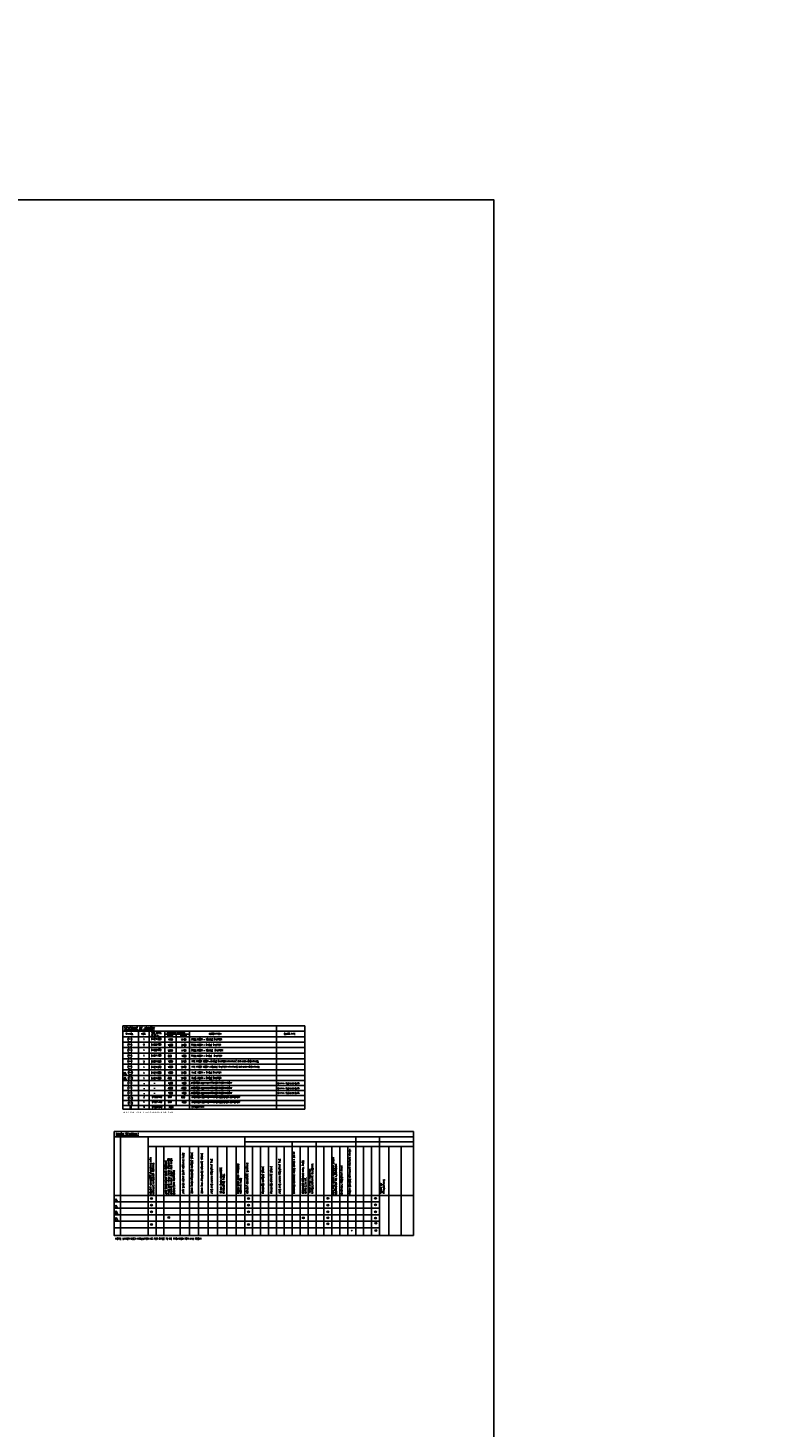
# Model space of a CAD drawing. Extents: x -11758 to 4934791, y -233543 to 1826789.
# Tile 99 of 107: x 567992 to 707148, y 32176 to 297896. Entities that reach past the tile are written whole.
import ezdxf
from ezdxf.enums import TextEntityAlignment as Align

# ---------------------------------------------------------------- set-up
doc = ezdxf.new("R2010")
doc.units = 0
doc.header["$LTSCALE"] = 800
doc.header["$MEASUREMENT"] = 0
doc.linetypes.add('CENTER', pattern=[2, 1.25, -0.25, 0.25, -0.25])
doc.layers.get('0').update_dxf_attribs({"linetype": 'CONTINUOUS'})
for name, color, linetype, lineweight in [('2CON', 1, 'CONTINUOUS', 13), ('A-WIN TAG', 3, 'CONTINUOUS', 13), ('CLAD-1', 3, 'CONTINUOUS', 15), ('DIM', 4, 'CONTINUOUS', 15), ('T', 3, 'CONTINUOUS', 15), ('TEXT', 3, 'CONTINUOUS', 15)]:
    doc.layers.add(name, color=color, linetype=linetype, lineweight=lineweight)
doc.layers.add('Rev', color=1, linetype='CONTINUOUS')
doc.layers.add('WALL', color=6, linetype='CONTINUOUS')
doc.styles.add('ROMANC', font='romanc')
doc.styles.add('ROMANS', font='ISO9.shx', dxfattribs={"width": 0.8})
doc.styles.add('S3', font='ROMANS1.SHX', dxfattribs={"width": 0.8})
doc.styles.get("Standard").update_dxf_attribs({"font": 'ISO9'})

msp = doc.modelspace()

# ---------------------------------------------------------------- hatches: boundary and pattern name
at = {"layer": 'CLAD-1'}
h = msp.add_hatch(color=256, dxfattribs=at)
h.dxf.hatch_style = 1
h.paths.add_polyline_path([(591616.6, 75735.2, 1), (591248.9, 75735.2, 1)])
h = msp.add_hatch(color=256, dxfattribs=at)
h.dxf.hatch_style = 1
h.paths.add_polyline_path([(591646.1, 74448.4, 1), (591278.4, 74448.4, 1)])
h = msp.add_hatch(color=256, dxfattribs=at)
h.dxf.hatch_style = 1
h.paths.add_polyline_path([(610047.5, 74448.4, 1), (609679.8, 74448.4, 1)])
h = msp.add_hatch(color=256, dxfattribs=at)
h.dxf.hatch_style = 1
h.paths.add_polyline_path([(610062.1, 75735.2, 1), (609694.4, 75735.2, 1)])
h = msp.add_hatch(color=256, dxfattribs=at)
h.dxf.hatch_style = 1
h.paths.add_polyline_path([(625121.8, 74448.4, 1), (624754.1, 74448.4, 1)])
h = msp.add_hatch(color=256, dxfattribs=at)
h.dxf.hatch_style = 1
h.paths.add_polyline_path([(625125.9, 75767.3, 1), (624758.2, 75767.3, 1)])
h = msp.add_hatch(color=256, dxfattribs=at)
h.dxf.hatch_style = 1
h.paths.add_polyline_path([(634154.4, 75767.3, 1), (633786.7, 75767.3, 1)])
h = msp.add_hatch(color=256, dxfattribs=at)
h.dxf.hatch_style = 1
h.paths.add_polyline_path([(634154.4, 74547.5, 1), (633786.7, 74547.5, 1)])
h = msp.add_hatch(color=256, dxfattribs=at)
h.dxf.hatch_style = 1
h.paths.add_polyline_path([(591646.1, 73228.5, 1), (591278.4, 73228.5, 1)])
h = msp.add_hatch(color=256, dxfattribs=at)
h.dxf.hatch_style = 1
h.paths.add_polyline_path([(594885.3, 72150.5, 1), (594517.6, 72150.5, 1)])
h = msp.add_hatch(color=256, dxfattribs=at)
h.dxf.hatch_style = 1
h.paths.add_polyline_path([(610047.5, 73228.5, 1), (609679.8, 73228.5, 1)])
h = msp.add_hatch(color=256, dxfattribs=at)
h.dxf.hatch_style = 1
h.paths.add_polyline_path([(620450.5, 72047.1, 1), (620082.8, 72047.1, 1)])
h = msp.add_hatch(color=256, dxfattribs=at)
h.dxf.hatch_style = 1
h.paths.add_polyline_path([(625082.5, 72047.1, 1), (624714.8, 72047.1, 1)])
h = msp.add_hatch(color=256, dxfattribs=at)
h.dxf.hatch_style = 1
h.paths.add_polyline_path([(625121.8, 73228.5, 1), (624754.1, 73228.5, 1)])
h = msp.add_hatch(color=256, dxfattribs=at)
h.dxf.hatch_style = 1
h.paths.add_polyline_path([(634150.3, 73228.5, 1), (633782.6, 73228.5, 1)])
h = msp.add_hatch(color=256, dxfattribs=at)
h.dxf.hatch_style = 1
h.paths.add_polyline_path([(634150.3, 72015.4, 1), (633782.6, 72015.4, 1)])
h = msp.add_hatch(color=256, dxfattribs=at)
h.dxf.hatch_style = 1
h.paths.add_polyline_path([(591646.1, 70802.2, 1), (591278.4, 70802.2, 1)])
h = msp.add_hatch(color=256, dxfattribs=at)
h.dxf.hatch_style = 1
h.paths.add_polyline_path([(610047.5, 70802.2, 1), (609679.8, 70802.2, 1)])
h = msp.add_hatch(color=256, dxfattribs=at)
h.dxf.hatch_style = 1
h.paths.add_polyline_path([(625118.6, 70949.1, 1), (624750.9, 70949.1, 1)])
h = msp.add_hatch(color=256, dxfattribs=at)
h.dxf.hatch_style = 1
h.paths.add_polyline_path([(629633.1, 69642, 1), (629265.4, 69642, 1)])
h = msp.add_hatch(color=256, dxfattribs=at)
h.dxf.hatch_style = 1
h.paths.add_polyline_path([(634189.4, 71035.2, 1), (633821.7, 71035.2, 1)])
h = msp.add_hatch(color=256, dxfattribs=at)
h.dxf.hatch_style = 1
h.paths.add_polyline_path([(634189.4, 69639.5, 1), (633821.7, 69639.5, 1)])

# ---------------------------------------------------------------- linework, layer by layer
for p, q in [((585997, 108488.5), (607720.4, 108488.5)), ((585997, 107488.7), (620535.2, 107488.7)), ((585997, 106438.9), (620535.2, 106438.9)), ((585997, 106438.9), (620535.2, 106438.9)), ((585997, 106438.9), (620535.2, 106438.9)), ((585997, 106438.9), (620535.2, 106438.9)), ((585997, 106438.9), (620535.2, 106438.9)), ((588997, 107488.7), (588997, 92659.7)), ((590997, 107488.7), (590997, 92659.7)), ((593997, 107488.7), (593997, 92659.7)), ((593997, 106948.5), (598629.7, 106948.5)), ((596097.6, 106948.5), (596097.6, 93396.1)), ((598629.7, 107488.7), (598629.7, 92659.7)), ((615140.8, 108488.5), (615140.8, 92659.7)), ((585997, 105418.7), (620535.2, 105418.7)), ((585997, 104368.9), (615140.8, 104368.9)), ((585997, 104368.9), (620535.2, 104368.9)), ((585997, 103319.1), (620535.2, 103319.1)), ((585997, 102269.3), (620535.2, 102269.3)), ((585997, 101219.5), (615140.8, 101219.5)), ((585997, 101219.5), (620535.2, 101219.5)), ((585997, 100169.7), (615140.8, 100169.7)), ((585997, 100169.7), (620535.2, 100169.7)), ((585997, 99078.4), (620535.2, 99078.4)), ((585997, 98127.7), (615140.8, 98127.7)), ((585997, 98127.7), (620535.2, 98127.7)), ((585997, 97177), (620535.2, 97177)), ((585997, 96226.3), (620535.2, 96226.3)), ((585997, 95282.9), (615140.8, 95282.9)), ((585997, 95282.9), (620535.2, 95282.9)), ((585997, 94339.5), (620535.2, 94339.5)), ((585997, 93396.1), (615140.8, 93396.1)), ((585997, 93396.1), (620535.2, 93396.1)), ((585997, 92659.7), (620535.2, 92659.7)), ((584332.7, 87450.8), (641160.1, 87450.8)), ((641160.1, 87450.8), (584332.7, 87450.8)), ((641160.1, 87450.8), (584332.7, 87450.8)), ((585536.6, 87450.8), (585536.6, 68737.6)), ((590834.5, 87450.8), (590834.5, 68737.6)), ((609335.3, 85578.2), (590834.5, 85578.2)), ((592339.8, 85578.2), (592339.8, 68737.6)), ((592339.8, 85578.2), (592339.8, 68737.6)), ((593801.9, 85554.9), (593801.9, 68737.6)), ((596902.5, 85578.2), (596902.5, 68737.6)), ((596902.5, 85578.2), (596902.5, 68737.6)), ((598628.3, 85578.2), (598628.3, 68737.6)), ((600334.3, 85578.2), (600334.3, 68737.6)), ((602219, 85578.2), (602219, 68737.6)), ((603939.5, 85578.2), (603939.5, 68737.6)), ((605729.8, 85578.2), (605729.8, 68737.6)), ((607520.1, 85578.2), (607520.1, 68737.6)), ((609131.3, 87450.8), (609131.3, 68737.6)), ((609131.3, 87450.8), (609131.3, 68737.6)), ((609131.3, 86508.3), (641160.1, 86508.3)), ((641160.1, 85578.2), (609131.3, 85578.2)), ((610636.5, 85578.2), (610636.5, 68737.6)), ((610636.5, 85578.2), (610636.5, 68737.6)), ((612141.4, 85578.2), (612141.4, 68737.6)), ((612141.4, 85578.2), (612141.4, 68737.6)), ((613646.2, 85578.2), (613646.2, 68737.6)), ((613646.2, 85578.2), (613646.2, 68737.6)), ((615151, 85578.2), (615151, 68737.6)), ((615151, 85578.2), (615151, 68737.6)), ((616655.9, 85578.2), (616655.9, 68737.6)), ((618160.7, 86508.3), (618160.7, 68737.6)), ((619665.6, 85578.2), (619665.6, 68737.6)), ((619665.6, 85578.2), (619665.6, 68737.6)), ((621170.4, 85578.2), (621170.4, 68737.6)), ((621170.4, 85578.2), (621170.4, 68737.6)), ((622675.2, 86508.3), (622675.2, 68737.6)), ((624179.8, 85578.2), (624179.8, 68737.6)), ((624179.8, 85578.2), (624179.8, 68737.6)), ((625684.7, 85578.2), (625684.7, 68737.6)), ((625684.7, 85578.2), (625684.7, 68737.6)), ((627189.5, 85578.2), (627189.5, 68737.6)), ((628694.3, 85578.2), (628694.3, 68737.6)), ((630199.2, 87450.8), (630199.2, 68737.6)), ((631703.5, 85578.2), (631703.5, 68737.6)), ((633208.3, 85578.2), (633208.3, 68737.6)), ((634713.2, 87450.8), (634713.2, 68737.6)), ((634713.2, 85578.2), (634713.2, 68737.6)), ((634713.2, 85578.2), (634713.2, 68737.6)), ((634713.2, 85578.2), (634713.2, 68737.6)), ((634713.2, 85578.2), (634713.2, 68737.6)), ((636509.7, 85578.2), (636509.7, 68737.6)), ((638853.1, 85578.2), (638853.1, 68737.6)), ((638853.1, 85578.2), (638853.1, 68737.6)), ((584332.7, 76324.1), (641160.1, 76324.1)), ((584332.7, 75104.3), (634713.2, 75104.3)), ((584332.7, 73884.4), (634713.2, 73884.4)), ((584332.7, 72664.5), (634713.2, 72664.5)), ((584332.7, 72664.5), (634713.2, 72664.5)), ((584332.7, 71451.4), (634713.2, 71451.4)), ((584332.7, 70184.9), (634713.2, 70184.9))]:
    msp.add_line(p, q)
msp.add_lwpolyline([(585997, 92659.7), (585997, 108488.5), (620535.2, 108488.5), (620535.2, 92659.7)])
msp.add_lwpolyline([(584332.7, 88450.6), (641160.1, 88450.6), (641160.1, 68737.6), (584332.7, 68737.6)], close=True)
at = {"layer": '2CON'}
for p, q in [((587772.9, 105945.1, 0.1), (586872.9, 105945.1, 0.1)), ((587772.9, 104895.3, 0.1), (586872.9, 104895.3, 0.1)), ((587772.9, 103860.2, 0.1), (586872.9, 103860.2, 0.1)), ((587772.9, 102810.4, 0.1), (586872.9, 102810.4, 0.1)), ((587772.9, 101768.7, 0.1), (586872.9, 101768.7, 0.1)), ((587772.9, 100720.6, 0.1), (586872.9, 100720.6, 0.1)), ((587873.5, 99633.5, 0.1), (586973.5, 99633.5, 0.1)), ((587873.5, 98586.1, 0.1), (586973.5, 98586.1, 0.1)), ((587772.9, 97635.9, 0.1), (586872.9, 97635.9, 0.1)), ((587772.9, 96685.2, 0.1), (586872.9, 96685.2, 0.1)), ((587772.9, 95734.5, 0.1), (586872.9, 95734.5, 0.1)), ((587873.5, 94787.8, 0.1), (586973.5, 94787.8, 0.1)), ((587873.5, 93844.4, 0.1), (586973.5, 93844.4, 0.1))]:
    msp.add_line(p, q, dxfattribs=at)
at = {"layer": 'A-WIN TAG', "elevation": 0.1}
for points in [[(587097.9, 106334.8), (586872.9, 105945.1), (587097.9, 105555.3), (587547.9, 105555.3), (587772.9, 105945.1), (587547.9, 106334.8)], [(587097.9, 105285), (586872.9, 104895.3), (587097.9, 104505.5), (587547.9, 104505.5), (587772.9, 104895.3), (587547.9, 105285)], [(587097.9, 104249.9), (586872.9, 103860.2), (587097.9, 103470.5), (587547.9, 103470.5), (587772.9, 103860.2), (587547.9, 104249.9)], [(587097.9, 103200.1), (586872.9, 102810.4), (587097.9, 102420.7), (587547.9, 102420.7), (587772.9, 102810.4), (587547.9, 103200.1)], [(587097.9, 102158.4), (586872.9, 101768.7), (587097.9, 101379), (587547.9, 101379), (587772.9, 101768.7), (587547.9, 102158.4)], [(587097.9, 101110.3), (586872.9, 100720.6), (587097.9, 100330.9), (587547.9, 100330.9), (587772.9, 100720.6), (587547.9, 101110.3)], [(587198.5, 100023.2), (586973.5, 99633.5), (587198.5, 99243.8), (587648.5, 99243.8), (587873.5, 99633.5), (587648.5, 100023.2)], [(587198.5, 98975.8), (586973.5, 98586.1), (587198.5, 98196.4), (587648.5, 98196.4), (587873.5, 98586.1), (587648.5, 98975.8)], [(587097.9, 98025.6), (586872.9, 97635.9), (587097.9, 97246.2), (587547.9, 97246.2), (587772.9, 97635.9), (587547.9, 98025.6)], [(587097.9, 97074.9), (586872.9, 96685.2), (587097.9, 96295.5), (587547.9, 96295.5), (587772.9, 96685.2), (587547.9, 97074.9)], [(587097.9, 96124.2), (586872.9, 95734.5), (587097.9, 95344.8), (587547.9, 95344.8), (587772.9, 95734.5), (587547.9, 96124.2)], [(587198.5, 95177.5), (586973.5, 94787.8), (587198.5, 94398.1), (587648.5, 94398.1), (587873.5, 94787.8), (587648.5, 95177.5)], [(587198.5, 94234.1), (586973.5, 93844.4), (587198.5, 93454.7), (587648.5, 93454.7), (587873.5, 93844.4), (587648.5, 94234.1)]]:
    msp.add_lwpolyline(points, close=True, dxfattribs=at)
at = {"layer": 'CLAD-1'}
for centre in [(591432.8, 75735.2), (591462.2, 74448.4), (609863.7, 74448.4), (609878.3, 75735.2), (624937.9, 74448.4), (624942.1, 75767.3), (633970.6, 75767.3), (633970.6, 74547.5), (591462.2, 73228.5), (594701.4, 72150.5), (609863.7, 73228.5), (620266.6, 72047.1), (624898.7, 72047.1), (624937.9, 73228.5), (633966.4, 73228.5), (633966.4, 72015.4), (591462.2, 70802.2), (609863.7, 70802.2), (624934.8, 70949.1), (634005.5, 71035.2), (634005.5, 69639.5)]:
    msp.add_circle(centre, 183.8, dxfattribs=at)
at = {"layer": 'Rev', "flags": 128}
for points in [[(586382.5, 99702.7), (586073.7, 99167.8), (586691.3, 99167.8)], [(586404, 98755.8), (586095.2, 98221), (586712.9, 98221)], [(584665.5, 75698.5), (584356.7, 75163.6), (584974.3, 75163.6)], [(584669.5, 74485.1), (584360.7, 73950.2), (584978.3, 73950.2)], [(584704.4, 73399.8), (584395.6, 72864.9), (585013.2, 72864.9)], [(584725.8, 72105.9), (584417, 71571.1), (585034.6, 71571.1)]]:
    msp.add_lwpolyline(points, close=True, dxfattribs=at)
at = {"layer": 'WALL'}
msp.add_lwpolyline([(430322.5, 265302.5), (656404, 265302.5), (656404, -150469.3), (430322.5, -150469.3)], close=True, dxfattribs=at)

# ---------------------------------------------------------------- texts
at = {"layer": 'A-WIN TAG'}
for s, height, p in [('SD', 250, (587303.2, 106145, 0.1)), ('SD', 250, (587303.2, 105095.2, 0.1)), ('SD', 250, (587303.2, 104060.2, 0.1)), ('3', 250, (587334.5, 104709.4, 0.1)), ('7', 250, (587334.5, 103674.4, 0.1)), ('1', 250, (587334.5, 105759.2, 0.1)), ('FPD', 200, (587307.1, 101928.6, 0.1)), ('FPD', 200, (587307.1, 100880.5, 0.1)), ('SD', 250, (587303.2, 103010.4, 0.1)), ('5', 250, (587334.5, 102624.6, 0.1)), ('1', 200, (587307.1, 101606.9, 0.1)), ('2', 200, (587307.1, 100558.8, 0.1)), ('PD', 200, (587407.7, 99793.5, 0.1)), ('PD', 200, (587407.7, 98746, 0.1)), ('2', 200, (587435.1, 98400.2, 0.1)), ('1', 200, (587435.1, 99447.6, 0.1)), ('FW', 250, (587303.2, 97835.8, 0.1)), ('FW', 250, (587303.2, 96885.2, 0.1)), ('FW', 250, (587303.2, 95934.5, 0.1)), ('4', 250, (587334.5, 96499.3, 0.1)), ('5', 250, (587334.5, 95548.7, 0.1)), ('3', 250, (587334.5, 97450, 0.1)), ('AV', 250, (587407.7, 94947.7, 0.1)), ('AV', 250, (587407.7, 94004.3, 0.1)), ('2', 250, (587435.1, 93658.5, 0.1)), ('1', 250, (587435.1, 94601.9, 0.1))]:
    msp.add_text(s, height=height, dxfattribs=at).set_placement(p, align=Align.MIDDLE)
at = {"layer": 'A-WIN TAG', "insert": (586030.6, 92240.1), "char_height": 250, "width": 12065.662, "attachment_point": 1}
msp.add_mtext('(*) AIR TIGHT DOOR TO BE PROVIDED FOR AHU ROOM ', dxfattribs=at)
at = {"layer": 'DIM', "insert": (142982.4, 286484.1), "char_height": 400, "attachment_point": 1, "style": 'ROMANS'}
msp.add_mtext_dynamic_manual_height_columns('\\pi301.29;PLATFORM SHADED      & STUB COLUMNS P1, P2, P3 & P4  \\P\\pi4065.1;TO BE PROVIDED BY PEM-CIVIL.', width=15993.047, gutter_width=2000, heights=[0], dxfattribs=at)
at = {"layer": 'T', "char_height": 400, "attachment_point": 1}
for s, insert, width, style in [('\\pi619.51;STAIRCASE \\P\\pi787.13;15.5M TO \\P\\pi1251.9;21.0M', (89241.7, 297888.5, 207.7), 3753.309, 'S3'), ('\\pi1400.4;ROOF OF AIR \\P\\pi629.01;WASHER ROOM AT \\P\\pi2657.6;15.5M', (121030.2, 277702.2), 6972.301, 'ROMANC')]:
    msp.add_mtext(s, dxfattribs=dict(at, insert=insert, width=width, style=style))
at = {"layer": 'T', "char_height": 400, "attachment_point": 1, "style": 'ROMANC'}
for s, width, insert in [('\\pi406.51;MCC ROOM', 4146.345, (537439.7, 96984.8)), ('\\pi65.491;COOLING TOWER ETC \\P\\pi579.78;AT ROOF OF CER', 6702.411, (547474.3, 97722.8))]:
    msp.add_mtext_dynamic_manual_height_columns(s, width=width, gutter_width=2000, heights=[0], dxfattribs=dict(at, insert=insert))
at = {"layer": 'TEXT', "linetype": 'CENTER', "style": 'ROMANC'}
for s, p in [('%%USCHEDULE OF JOINERY', (586258.3, 108226.1, 0)), ('%%UFINISH SCHEDULE', (584643.2, 88149.1, 0))]:
    msp.add_text(s, height=375, dxfattribs=at).set_placement(p, align=Align.TOP_LEFT)
at = {"layer": 'TEXT', "attachment_point": 1}
for s, insert, char_height, width, style in [('\\pi941.44;DUCT SUPPORTING \\P\\pi1927.2;STRUCTURE ', (43567.3, 268365.4), 450, 6871.448, 'ROMANS'), ('\\pi229.15;COLUMNS TO BE RAISED UPTO \\P\\pi1437.7;33.0M FOR PROVIDING \\P\\pi417.72;SUPPORTING STRUCTURE FOR  \\P\\pi512.01;CRITICAL PIPING AND POWER \\P\\pi2629.1;CYCLE PIPING', (85178.7, 236598.7), 450, 8892.585, 'ROMANS'), ('NOTE: UNDER DECK INSULATION AS PER SPEC TO BE PROVIDED FOR AHU ROOM', (584576.3, 68246.7), 300, 20335.548, 'ROMANC')]:
    msp.add_mtext(s, dxfattribs=dict(at, insert=insert, char_height=char_height, width=width, style=style))
at = {"layer": 'TEXT', "linetype": 'CENTER', "attachment_point": 1, "line_spacing_factor": 0.9, "style": 'ROMANC'}
for s, insert, char_height, width in [('{\\T0.9;SYMBOL}', (586529.2, 107134.9, 0), 300, 10616.837), ('{\\T0.9;NOS.}', (589504, 107134.9, 0), 300, 10616.837), ('{\\T0.9;SILL LEVEL\\PAT EL....}', (591377.9, 107379.4, 0), 300, 10616.837), ('{\\T0.9;WIDTH}', (594371.4, 106860.9, 0), 300, 10616.837), ('{\\T0.9;MASONRY OPENING}', (594371.4, 107361.4, 0), 300, 10268.702), ('{\\T0.9;HEIGHT}', (596872.6, 106860.9, 0), 300, 10616.837), ('{\\T0.9;DESCRIPTION}', (602331.8, 107134.9, 0), 300, 10616.837), ('{\\T0.9;GLASS TYPE}', (616577.7, 107134.9, 0), 300, 10616.837), ('{\\T0.9;2}', (589865.6, 105066.6, 0), 300, 10616.837), ('{\\T0.9;1}', (589865.6, 106116.4, 0), 300, 10616.837), ('{\\T0.9;1}', (589865.6, 104031.6, 0), 300, 10616.837), ('{\\T0.9;(+)21.200}', (591375.6, 106165.7, 0), 300, 10616.837), ('{\\T0.9;(+)22.500}', (591375.6, 105115.9, 0), 300, 10616.837), ('{\\T0.9;(+)22.500}', (591375.6, 104080.9, 0), 300, 10616.837), ('{\\T0.9;2000}', (594545.4, 103977.6, 0), 300, 1124.242), ('{\\T0.9;1800}', (594545.4, 106062.4, 0), 300, 10616.837), ('{\\T0.9;1200}', (594545.4, 105012.6, 0), 300, 10616.837), ('{\\T0.9;4700}', (597094.4, 103977.6, 0), 300, 10616.837), ('{\\T0.9;2100}', (597094.4, 106062.4, 0), 300, 10616.837), ('{\\T0.9;2100}', (597094.4, 105012.6, 0), 300, 10616.837), ('{\\T0.9;STEEL DOOR - DOUBLE SHUTTER}', (598978, 106083.6, 0), 285, 17337.792), ('{\\T0.9;STEEL DOOR - SINGLE SHUTTER}', (598978, 105033.8, 0), 285, 17337.792), ('{\\T0.9;STEEL DOOR - DOUBLE  SHUTTER}', (598978, 103998.7, 0), 285, 17337.792), ('{\\T0.9;2}', (589865.6, 101855.5, 0), 300, 501.082), ('{\\T0.9;1}', (589865.6, 102981.8, 0), 300, 10616.837), ('{\\T0.9;(+)21.300}', (591375.6, 103031.1, 0), 300, 10616.837), ('{\\T0.9;(+)21.000}', (591375.6, 101904.8, 0), 300, 10616.837), ('{\\T0.9;600}', (594545.4, 102927.8, 0), 300, 1151.603), ('{\\T0.9;1200}', (594545.4, 101904.8, 0), 300, 10616.837), ('{\\T0.9;2100}', (597094.4, 101904.8, 0), 300, 10616.837), ('{\\T0.9;1800}', (597094.4, 102927.8, 0), 300, 10616.837), ('{\\T0.9;STEEL DOOR - SINGLE  SHUTTER}', (598978, 102948.9, 0), 285, 17337.792), ('{\\T0.9;FIRE PROOF DOOR -SINGLE SHUTTER WITH PANIC BAR AND VISION PANEL}', (599025, 101922.3, 0), 285, 17337.792), ('{\\T0.9;1}', (589865.6, 100805.7, 0), 300, 501.082), ('{\\T0.9;1}', (589865.6, 99726.3, 0), 300, 501.082), ('{\\T0.9;1}', (589865.6, 98678.9, 0), 300, 501.082), ('{\\T0.9;(+)21.200}', (591375.6, 100855, 0), 300, 10616.837), ('{\\T0.9;(+)21.000}', (591375.6, 99775.6, 0), 300, 10616.837), ('{\\T0.9;(+)21.000}', (591375.6, 98728.2, 0), 300, 10616.837), ('{\\T0.9;800}', (594545.4, 98728.2, 0), 300, 10616.837), ('{\\T0.9;1500}', (594545.4, 100855, 0), 300, 10616.837), ('{\\T0.9;1000}', (594545.4, 99775.6, 0), 300, 10616.837), ('{\\T0.9;2100}', (597094.4, 100855, 0), 300, 10616.837), ('{\\T0.9;2100}', (597094.4, 99775.6, 0), 300, 10616.837), ('{\\T0.9;2100}', (597094.4, 98728.2, 0), 300, 10616.837), ('{\\T0.9;FIRE PROOF DOOR -DOUBLE SHUTTER WITH PANIC BAR AND VISION PANEL}', (599025, 100872.5, 0), 285, 17337.792), ('{\\T0.9;P.V.C. DOOR - SINGLE SHUTTER}', (599025, 99793.2, 0), 285, 17337.792), ('{\\T0.9;P.V.C. DOOR - SINGLE SHUTTER}', (599025, 98745.8, 0), 285, 17337.792), ('{\\T0.9;-}', (589865.6, 97734.3, 0), 300, 501.082), ('{\\T0.9;-}', (589865.6, 96783.6, 0), 300, 501.082), ('{\\T0.9;-}', (589865.6, 95832.9, 0), 300, 501.082), ('{\\T0.9;-}', (591821.7, 97783.6, 0), 300, 10616.837), ('{\\T0.9;-}', (591821.7, 96832.9, 0), 300, 10616.837), ('{\\T0.9;-}', (591821.7, 95882.2, 0), 300, 10616.837), ('{\\T0.9;3000}', (594545.4, 96832.9, 0), 300, 10616.837), ('{\\T0.9;7000}', (594545.4, 95882.2, 0), 300, 1252.484), ('{\\T0.9;1200}', (594545.4, 97783.6, 0), 300, 10616.837), ('{\\T0.9;3000}', (597094.4, 96832.9, 0), 300, 10616.837), ('{\\T0.9;1200}', (597094.4, 97783.6, 0), 300, 10616.837), ('{\\T0.9;1500}', (597094.4, 95882.2, 0), 300, 1252.484), ('{\\T0.9;ANODISED ALUMINUM FRAMED FIXED WINDOW}', (598928.1, 97817, 0), 285, 17337.792), ('{\\T0.9;ANODISED ALUMINUM FRAMED FIXED WINDOW}', (598928.1, 96866.4, 0), 285, 17337.792), ('{\\T0.9;ANODISED ALUMINUM FRAMED FIXED WINDOW}', (598928.1, 95915.7, 0), 285, 17337.792), ('{\\T0.9;6MM THK. TOUGHENED GLASS}', (615390.1, 97706.1, 0), 228, 5145.067), ('{\\T0.9;6MM THK. TOUGHENED GLASS}', (615390.1, 96753.5, 0), 228, 5145.067), ('{\\T0.9;6MM THK. TOUGHENED GLASS}', (615390.1, 95864.4, 0), 228, 5145.067), ('{\\T0.9;EF}', (587283, 93189.4, 0), 300, 10616.837), ('{\\T0.9;4}', (589865.6, 93245, 0), 300, 501.082), ('{\\T0.9;2}', (589865.6, 95137, 0), 300, 501.082), ('{\\T0.9;1}', (589865.6, 94193.6, 0), 300, 501.082), ('{\\T0.9;(+)22.800}', (591542.9, 95186.3, 0), 300, 10616.837), ('{\\T0.9;(+)21.300}', (591542.9, 94242.9, 0), 300, 10616.837), ('{\\T0.9;(+)23.650\\fISOCPEUR|b0|i0|c0|p34;℄}', (591542.9, 93294.3, 0), 300, 10616.837), ('{\\T0.9;600}', (594545.4, 95186.3, 0), 300, 10616.837), ('{\\T0.9;600}', (594545.4, 94242.9, 0), 300, 10616.837), ('{\\T0.9;330%%C }', (594675.5, 93261.9, 0), 300, 10616.837), ('{\\T0.9;600}', (597094.4, 95132.5, 0), 300, 10616.837), ('{\\T0.9;1000}', (597094.4, 94189.1, 0), 300, 10616.837), ('{\\T0.9;ANODISED ALUMINUM FRAMED LOUVERED VENTILATOR}', (599032.6, 95099.2, 0), 285, 17337.792), ('{\\T0.9;ANODISED ALUMINUM FRAMED LOUVERED VENTILATOR}', (599032.6, 94155.8, 0), 285, 17337.792), ('{\\T0.9;EXHAUST FAN}', (599032.6, 93285.3, 0), 285, 17337.792)]:
    msp.add_mtext(s, dxfattribs=dict(at, insert=insert, char_height=char_height, width=width))
at = {"layer": 'TEXT', "linetype": 'CENTER', "char_height": 300, "attachment_point": 1, "rotation": 90, "style": 'ROMANC'}
for s, insert, width in [('ACID AND ALKALI RESISTANT EPOXY COATING UP TO 1.2M HEIGHT', (625828.8, 76504.9), 9073.295), ('CEMENT CONCRETE FLOORING WITH METALLIC HARDENER TOPPING', (591145.4, 76486), 8872.147), ('ANTI SKID HEAVY DUTY CERAMIC TILES AND 18MM THICK POLISHED GRANITE IN ONE PIECE FOR WASH BASIN/SINK PLATFORM', (594047.2, 76537.6), 7685.808), ('ANTI SKID HEAVY DUTY CERAMIC TILES', (597312.9, 76692.4), 7685.808), ('20MM THICK POLISHED MARBLE STONE', (598955, 76692.4), 7685.808), ('20MM THK. POLISHED GRANITE STONE', (600862.7, 76692.4), 7685.808), ('ACID AND ALKALI RESISTANT TILE', (602710.7, 76692.4), 7685.808), ('22 MM THICK CONCRETE CHEQUERED TILES.', (604480.5, 76692.4), 7685.808), ('HEAVY DUTY DUST PRESSED CERAMIC TILES', (607693.5, 76692.4), 7685.808), ('CEMENT CONCRETE SKIRTING', (609476, 76704.5), 7793.511), ('ACID AND ALKALI RESISTANT TILE', (615642.8, 76692.4), 7685.808), ('VITRIFIED CERAMIC TILES UPTO 1.2M HT', (618355.7, 76647.8), 7685.808), ('DESIGNER CERAMIC WALL TILES UPTO 2.1M HT.', (620036.3, 76713.5), 7685.808), ('RESIN BONDED GRANULAR TEXTURE FINISH', (628933.3, 76533.6), 9044.595), ('POLISHED MARBLE STONE', (612468, 76692.4), 7685.808), ('POLISHED GRANITE STONE', (614050.6, 76692.4), 7685.808), ('18MM THICK POLISHED MARBLE/GRANITE CLADDING.', (621320.3, 76715.5), 7836.381), ('CHEMICAL RESISTANT PAINT', (627428.4, 76533.6), 7685.808)]:
    msp.add_mtext(s, dxfattribs=dict(at, insert=insert, width=width))
at = {"layer": 'TEXT', "color": 4, "insert": (531033.3, 77939.4), "char_height": 350, "width": 1742.273, "attachment_point": 1, "style": 'ROMANS'}
msp.add_mtext('\\pi297.8;DMCW  \\P\\pi16.136;TANK {\\H0.875x;10 \\P\\pi486.14;Cu.M}', dxfattribs=at)
at = {"layer": 'TEXT', "insert": (634892.2, 76707.7), "char_height": 300, "width": 3692.748, "attachment_point": 1, "rotation": 90, "style": 'ROMANC'}
msp.add_mtext('SOFFIT OF\\PPROJECTIONS', dxfattribs=at)

doc.saveas('drawing.dxf')
